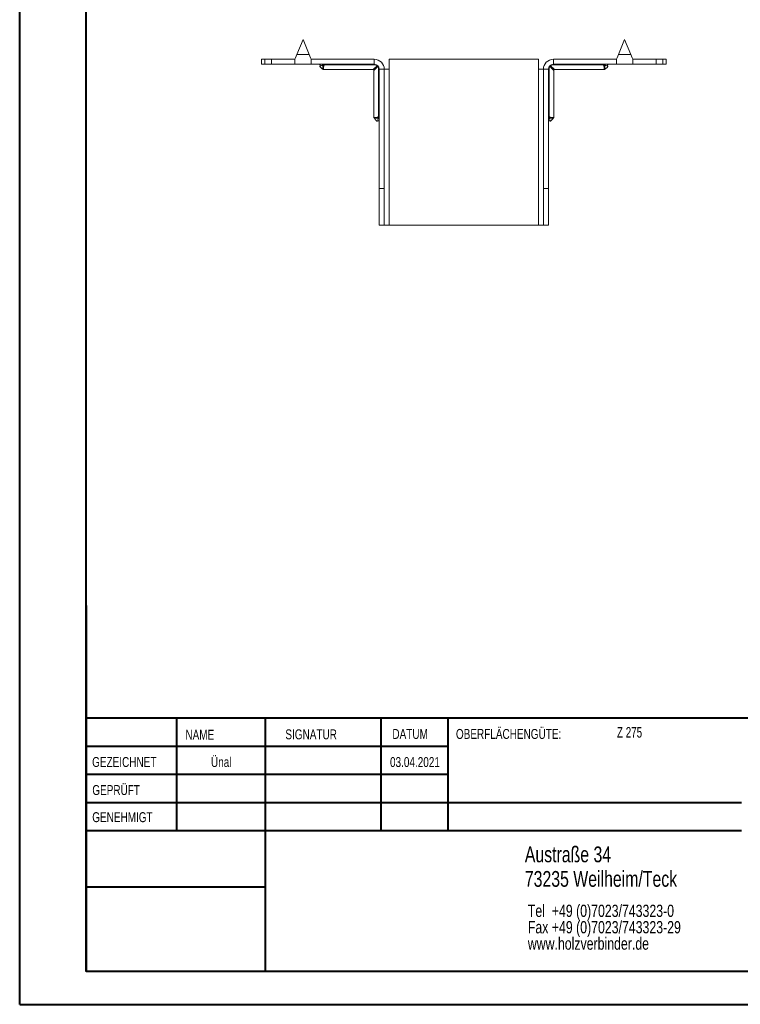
# Model space of a CAD drawing. Header units: millimetres. Extents: x 0 to 210, y 0 to 297.
# Tile 1 of 10: x 0 to 109, y 0 to 149. Entities that reach past the tile are written whole.
import ezdxf

# ---------------------------------------------------------------- set-up
doc = ezdxf.new("R2010")
doc.units = ezdxf.units.MM
doc.styles.add('SLDTEXTSTYLE0', font='TXT', dxfattribs={"width": 0.75})
doc.styles.add('SLDTEXTSTYLE2', font='TXT', dxfattribs={"width": 0.7})

# ---------------------------------------------------------------- blocks, each defined once
blk = doc.blocks.new('SW_NOTE_0')
at = {"color": 0, "linetype": 'Continuous', "lineweight": 0, "char_height": 1.8521, "attachment_point": 1, "style": 'SLDTEXTSTYLE0'}
for s, insert in [('Tel  +49 (0)7023/743323-0', (0, 2.39)), ('Fax +49 (0)7023/743323-29', (0, -0.08)), ('www.holzverbinder.de', (0, -2.55))]:
    blk.add_mtext(s, dxfattribs=dict(at, insert=insert))

msp = doc.modelspace()

# ---------------------------------------------------------------- linework, layer by layer
at = {"color": 7, "linetype": 'Continuous', "lineweight": 40}
for p, q in [((0.08, 0.21), (0.08, 297.21)), ((10.08, 5.21), (10.08, 292.21)), ((10.11, 60.37), (10.11, 5.12)), ((205.08, 43.37), (10.11, 43.37)), ((23.71, 43.37), (23.71, 26.37)), ((37.1, 43.37), (37.1, 5.12)), ((54.51, 43.37), (54.51, 26.37)), ((64.71, 26.37), (64.71, 43.37)), ((64.71, 39.1), (10.11, 39.1)), ((64.71, 34.87), (10.11, 34.87)), ((108.91, 30.62), (10.11, 30.62)), ((108.91, 26.37), (10.11, 26.37)), ((37.1, 17.87), (10.11, 17.87)), ((10.11, 13.71), (10.08, 13.71)), ((10.11, 9.46), (10.08, 9.46)), ((10.08, 5.21), (205.08, 5.21)), ((0.08, 0.21), (210.08, 0.21))]:
    msp.add_line(p, q, dxfattribs=at)
at = {"color": 7, "linetype": 'Continuous', "lineweight": 15}
for p, q in [((42.8, 145.74), (41.86, 143.49)), ((43.74, 143.49), (42.8, 145.74)), ((91.3, 145.74), (90.36, 143.49)), ((92.24, 143.49), (91.3, 145.74)), ((36.55, 142.74), (36.55, 141.99)), ((36.55, 142.74), (37.05, 142.74)), ((37.05, 142.74), (37.05, 141.99)), ((37.05, 142.74), (38.05, 142.74)), ((38.05, 141.99), (38.05, 142.74)), ((41.55, 142.74), (38.05, 142.74)), ((41.55, 142.74), (41.55, 141.99)), ((41.86, 143.49), (43.74, 143.49)), ((53.55, 142.74), (44.05, 142.74)), ((44.05, 141.99), (44.05, 142.74)), ((53.55, 141.99), (53.55, 142.74)), ((55.8, 141.24), (55.8, 142.74)), ((78.3, 142.74), (55.8, 142.74)), ((78.3, 142.74), (78.3, 141.24)), ((80.55, 141.99), (80.55, 142.74)), ((80.55, 142.74), (90.05, 142.74)), ((90.05, 142.74), (90.05, 141.99)), ((90.36, 143.49), (92.24, 143.49)), ((92.55, 141.99), (92.55, 142.74)), ((92.55, 142.74), (96.05, 142.74)), ((96.05, 141.99), (96.05, 142.74)), ((96.05, 142.74), (97.05, 142.74)), ((97.05, 141.99), (97.05, 142.74)), ((97.05, 142.74), (97.55, 142.74)), ((97.55, 141.99), (97.55, 142.74)), ((37.05, 141.99), (36.55, 141.99)), ((38.05, 141.99), (37.05, 141.99)), ((41.55, 141.99), (38.05, 141.99)), ((41.55, 141.99), (44.05, 141.99)), ((53.55, 141.99), (44.05, 141.99)), ((45.91, 141.19), (53.35, 141.19)), ((46.01, 141.99), (46.01, 141.9)), ((53.55, 141.9), (46.01, 141.9)), ((53.55, 141.99), (53.55, 141.9)), ((54.3, 141.24), (54.2, 141.24)), ((54.2, 134.08), (54.2, 141.24)), ((54.3, 141.24), (55.05, 141.24)), ((54.3, 123.24), (54.3, 141.24)), ((55.05, 123.24), (55.05, 141.24)), ((55.05, 141.24), (55.8, 141.24)), ((55.8, 117.74), (55.8, 141.24)), ((78.3, 141.24), (78.3, 117.74)), ((78.3, 141.24), (79.05, 141.24)), ((79.8, 141.24), (79.05, 141.24)), ((79.05, 123.24), (79.05, 141.24)), ((79.8, 123.24), (79.8, 141.24)), ((79.9, 141.24), (79.8, 141.24)), ((79.9, 141.24), (79.9, 134.08)), ((80.55, 141.99), (90.05, 141.99)), ((80.55, 141.9), (80.55, 141.99)), ((88.09, 141.9), (80.55, 141.9)), ((80.75, 141.19), (88.18, 141.19)), ((88.09, 141.9), (88.09, 141.99)), ((88.71, 141.78), (88.72, 141.75)), ((88.84, 141.99), (88.81, 141.99)), ((90.05, 141.99), (92.55, 141.99)), ((92.55, 141.99), (96.05, 141.99)), ((97.05, 141.99), (96.05, 141.99)), ((97.55, 141.99), (97.05, 141.99)), ((53.5, 141.04), (53.5, 133.99)), ((80.6, 133.99), (80.6, 141.04)), ((54.3, 134.08), (54.2, 134.08)), ((79.9, 134.08), (79.8, 134.08)), ((55.05, 123.24), (54.3, 123.24)), ((54.3, 117.74), (54.3, 123.24)), ((55.05, 117.74), (55.05, 123.24)), ((79.05, 123.24), (79.8, 123.24)), ((79.05, 117.74), (79.05, 123.24)), ((79.8, 117.74), (79.8, 123.24)), ((54.3, 117.74), (55.05, 117.74)), ((55.05, 117.74), (55.8, 117.74)), ((78.3, 117.74), (55.8, 117.74)), ((78.3, 117.74), (79.05, 117.74)), ((79.05, 117.74), (79.8, 117.74))]:
    msp.add_line(p, q, dxfattribs=at)
at = {"color": 7, "linetype": 'Continuous', "lineweight": 0}
for p, q in [((64.71, 39.12), (10.11, 39.12)), ((23.71, 5.21), (23.71, 5.12)), ((54.51, 5.21), (54.51, 5.12))]:
    msp.add_line(p, q, dxfattribs=at)
at = {"color": 7, "linetype": 'Continuous', "lineweight": 15, "flags": 128}
for points in [[(41.86, 143.49), (41.75, 143.23), (41.65, 142.98), (41.55, 142.74)], [(44.05, 142.74), (43.95, 142.98), (43.85, 143.23), (43.74, 143.49)], [(90.36, 143.49), (90.25, 143.23), (90.15, 142.98), (90.05, 142.74)], [(92.55, 142.74), (92.45, 142.98), (92.35, 143.23), (92.24, 143.49)], [(53.35, 141.19), (53.36, 141.2), (53.4, 141.24), (53.49, 141.31), (53.62, 141.43), (53.78, 141.57), (53.97, 141.74)], [(54.05, 141.67), (53.88, 141.47), (53.73, 141.31), (53.62, 141.18), (53.54, 141.09), (53.5, 141.05), (53.5, 141.04)], [(54.08, 141.77), (54.07, 141.78), (54.06, 141.78), (54.05, 141.78), (54.04, 141.78), (54.02, 141.77), (54.01, 141.76), (53.99, 141.75), (53.97, 141.74)], [(54.08, 141.77), (54.08, 141.77), (54.09, 141.76), (54.09, 141.74), (54.08, 141.73), (54.08, 141.72), (54.07, 141.7), (54.06, 141.68), (54.05, 141.67)], [(80.05, 141.67), (80.04, 141.68), (80.03, 141.7), (80.02, 141.72), (80.02, 141.73), (80.01, 141.74), (80.01, 141.76), (80.01, 141.77), (80.02, 141.77)], [(80.13, 141.74), (80.11, 141.75), (80.09, 141.76), (80.08, 141.77), (80.06, 141.78), (80.05, 141.78), (80.04, 141.78), (80.03, 141.78), (80.02, 141.77)], [(80.6, 141.04), (80.59, 141.05), (80.56, 141.09), (80.48, 141.18), (80.36, 141.31), (80.22, 141.47), (80.05, 141.67)], [(80.13, 141.74), (80.32, 141.57), (80.48, 141.43), (80.61, 141.31), (80.7, 141.24), (80.74, 141.2), (80.75, 141.19)]]:
    msp.add_lwpolyline(points, dxfattribs=at)
at = {"color": 7, "linetype": 'Continuous', "lineweight": 15}
for centre, radius, start, end in [((53.55, 141.24), 1.5, 0, 90), ((80.55, 141.24), 1.5, 90, 180), ((45.26, 141.84), 0.15, 324.0276, 89.984), ((45.66, 141.85), 0.143, 355.6315, 86.3473), ((53.35, 141.04), 0.15, 4.7999, 84.8326), ((53.55, 141.24), 0.75, 0, 90), ((53.74, 141.44), 0.383, 37.0405, 52.9581), ((80.55, 141.24), 0.75, 90, 180), ((80.36, 141.44), 0.383, 127.0419, 142.9595), ((80.75, 141.04), 0.15, 94.7999, 174.8326), ((88.44, 141.85), 0.143, 93.6527, 184.3685), ((88.84, 141.84), 0.15, 93.8745, 216.8372), ((88.84, 141.84), 0.15, 93.8507, 216.8373), ((54.16, 133.73), 0.143, 3.6538, 94.368), ((79.94, 133.73), 0.143, 85.632, 176.3462), ((54.15, 133.33), 0.15, 0.017, 125.8678), ((79.95, 133.33), 0.15, 54.0277, 179.9834)]:
    msp.add_arc(centre, radius, start, end, dxfattribs=at)
for points, knots in [([(45.38, 141.75), (45.37, 141.75), (45.36, 141.73), (45.35, 141.7), (45.35, 141.67), (45.36, 141.63), (45.39, 141.57), (45.47, 141.49), (45.63, 141.38), (45.74, 141.29), (45.81, 141.23)], [0, 0, 0, 0, 0.035639, 0.08189, 0.127479, 0.176817, 0.234115, 0.402214, 0.622871, 1, 1, 1, 1]), ([(45.8, 141.84), (45.73, 141.82), (45.6, 141.78), (45.4, 141.76), (45.39, 141.75), (45.38, 141.75)], [0, 0, 0, 0, 0.389367, 0.808807, 1, 1, 1, 1]), ([(45.8, 141.84), (45.82, 141.85), (45.85, 141.85), (45.92, 141.87), (45.96, 141.88), (46.01, 141.9)], [0, 0, 0, 0, 0.5, 0.5, 1, 1, 1, 1]), ([(45.81, 141.24), (45.81, 141.25), (45.81, 141.27), (45.81, 141.42), (45.81, 141.59), (45.8, 141.72), (45.8, 141.81), (45.8, 141.84)], [0, 0, 0, 0, 0.297613, 0.603576, 0.782884, 0.92239, 1, 1, 1, 1]), ([(45.81, 141.24), (45.82, 141.23), (45.84, 141.21), (45.88, 141.19), (45.91, 141.19), (45.91, 141.19)], [0, 0, 0, 0, 0.315186, 0.756606, 1, 1, 1, 1]), ([(46.01, 141.9), (45.98, 141.86), (45.94, 141.8), (45.91, 141.63), (45.91, 141.51), (45.91, 141.36), (45.91, 141.23), (45.91, 141.2), (45.91, 141.19)], [0, 0, 0, 0, 0.097006, 0.176503, 0.437445, 0.45262, 0.728233, 1, 1, 1, 1]), ([(53.97, 141.74), (53.92, 141.79), (53.85, 141.83), (53.71, 141.88), (53.63, 141.9), (53.55, 141.9)], [0, 0, 0, 0, 0.5, 0.5, 1, 1, 1, 1]), ([(54.2, 141.24), (54.2, 141.32), (54.19, 141.4), (54.14, 141.54), (54.1, 141.61), (54.05, 141.67)], [0, 0, 0, 0, 0.5, 0.5, 1, 1, 1, 1]), ([(80.05, 141.67), (80, 141.61), (79.96, 141.54), (79.91, 141.4), (79.9, 141.32), (79.9, 141.24)], [0, 0, 0, 0, 0.5, 0.5, 1, 1, 1, 1]), ([(80.55, 141.9), (80.47, 141.9), (80.39, 141.88), (80.25, 141.83), (80.18, 141.79), (80.13, 141.74)], [0, 0, 0, 0, 0.5, 0.5, 1, 1, 1, 1]), ([(88.09, 141.9), (88.13, 141.88), (88.17, 141.87), (88.25, 141.85), (88.28, 141.85), (88.3, 141.84)], [0, 0, 0, 0, 0.5, 0.5, 1, 1, 1, 1]), ([(88.18, 141.19), (88.19, 141.2), (88.19, 141.23), (88.19, 141.41), (88.19, 141.63), (88.16, 141.8), (88.12, 141.86), (88.09, 141.9)], [0, 0, 0, 0, 0.2718404, 0.5475065, 0.8234623, 0.9029749, 1, 1, 1, 1]), ([(88.18, 141.19), (88.2, 141.19), (88.23, 141.19), (88.26, 141.21), (88.28, 141.23), (88.29, 141.24)], [0, 0, 0, 0, 0.341356, 0.723352, 1, 1, 1, 1]), ([(88.3, 141.84), (88.3, 141.81), (88.3, 141.76), (88.3, 141.67), (88.29, 141.57), (88.29, 141.41), (88.29, 141.27), (88.29, 141.25), (88.29, 141.24)], [0, 0, 0, 0, 0.077568, 0.125353, 0.243407, 0.396672, 0.702469, 1, 1, 1, 1]), ([(88.29, 141.23), (88.35, 141.29), (88.49, 141.4), (88.66, 141.51), (88.74, 141.61), (88.75, 141.67), (88.75, 141.7), (88.74, 141.73), (88.72, 141.75), (88.72, 141.75)], [0, 0, 0, 0, 0.361959, 0.699922, 0.822695, 0.873687, 0.922608, 0.975032, 1, 1, 1, 1]), ([(88.72, 141.75), (88.72, 141.75), (88.7, 141.76), (88.5, 141.78), (88.37, 141.82), (88.3, 141.84)], [0, 0, 0, 0, 0.210151, 0.61977, 1, 1, 1, 1]), ([(53.5, 133.99), (53.5, 133.98), (53.5, 133.95), (53.52, 133.92), (53.53, 133.89), (53.55, 133.88), (53.55, 133.88)], [0, 0, 0, 0, 0.2759634, 0.6542577, 0.966213, 1, 1, 1, 1]), ([(53.51, 133.99), (53.51, 133.99), (53.52, 133.99), (53.69, 133.98), (53.88, 133.98), (54.03, 134), (54.11, 134.02), (54.17, 134.06), (54.2, 134.08)], [0, 0, 0, 0, 0.23003, 0.50533, 0.78131, 0.830539, 0.905499, 1, 1, 1, 1]), ([(53.53, 133.9), (53.59, 133.83), (53.7, 133.69), (53.82, 133.52), (53.92, 133.44), (53.97, 133.42), (54.01, 133.43), (54.04, 133.44), (54.06, 133.45), (54.06, 133.46)], [0, 0, 0, 0, 0.360079, 0.698769, 0.822071, 0.873145, 0.921976, 0.974192, 1, 1, 1, 1]), ([(54.15, 133.88), (54.12, 133.88), (54.07, 133.88), (53.96, 133.88), (53.84, 133.88), (53.69, 133.89), (53.56, 133.89), (53.55, 133.89), (53.55, 133.89)], [0, 0, 0, 0, 0.068652, 0.12949, 0.308947, 0.443732, 0.748557, 1, 1, 1, 1]), ([(54.06, 133.46), (54.06, 133.46), (54.06, 133.48), (54.09, 133.67), (54.13, 133.81), (54.15, 133.88)], [0, 0, 0, 0, 0.191188, 0.610641, 1, 1, 1, 1]), ([(54.2, 134.08), (54.19, 134.04), (54.18, 134), (54.16, 133.93), (54.15, 133.89), (54.15, 133.88)], [0, 0, 0, 0, 0.5, 0.5, 1, 1, 1, 1]), ([(79.95, 133.88), (79.95, 133.89), (79.94, 133.93), (79.92, 134), (79.91, 134.04), (79.9, 134.08)], [0, 0, 0, 0, 0.5, 0.5, 1, 1, 1, 1]), ([(79.9, 134.08), (79.93, 134.06), (79.99, 134.02), (80.07, 134), (80.22, 133.98), (80.41, 133.98), (80.58, 133.99), (80.59, 133.99), (80.59, 133.99)], [0, 0, 0, 0, 0.094501, 0.169461, 0.21869, 0.49467, 0.76997, 1, 1, 1, 1]), ([(80.55, 133.89), (80.54, 133.89), (80.54, 133.89), (80.4, 133.89), (80.24, 133.88), (80.12, 133.88), (80.03, 133.88), (79.98, 133.88), (79.95, 133.88)], [0, 0, 0, 0, 0.251418, 0.556229, 0.751785, 0.870516, 0.931351, 1, 1, 1, 1]), ([(79.95, 133.88), (79.97, 133.81), (80.01, 133.67), (80.04, 133.48), (80.04, 133.46), (80.04, 133.46)], [0, 0, 0, 0, 0.389368, 0.808807, 1, 1, 1, 1]), ([(80.04, 133.46), (80.05, 133.45), (80.06, 133.44), (80.09, 133.43), (80.13, 133.42), (80.16, 133.44), (80.22, 133.47), (80.3, 133.55), (80.41, 133.71), (80.51, 133.82), (80.56, 133.9)], [0, 0, 0, 0, 0.036429, 0.082506, 0.128022, 0.17744, 0.23496, 0.403777, 0.624753, 1, 1, 1, 1]), ([(80.55, 133.88), (80.56, 133.89), (80.58, 133.91), (80.6, 133.95), (80.6, 133.98), (80.6, 133.99)], [0, 0, 0, 0, 0.2857112, 0.7074173, 1, 1, 1, 1])]:
    msp.add_open_spline(points, degree=3, knots=knots, dxfattribs=at)

# ---------------------------------------------------------------- block references
at = {"color": 7, "linetype": 'Continuous', "lineweight": 0}
msp.add_blockref('SW_NOTE_0', (76.7, 12.85), dxfattribs=at)

# ---------------------------------------------------------------- texts
for s, insert, char_height, attachment_point, style in [('NAME', (25.07, 41.62), 1.5, 1, 'SLDTEXTSTYLE0'), ('SIGNATUR', (40.14, 41.68), 1.5, 1, 'SLDTEXTSTYLE0'), ('DATUM', (56.28, 41.74), 1.5, 1, 'SLDTEXTSTYLE0'), ('OBERFLÄCHENGÜTE:', (65.86, 41.74), 1.5, 1, 'SLDTEXTSTYLE0'), ('Z 275', (90.14, 42.03), 1.587, 1, 'SLDTEXTSTYLE2'), ('GEZEICHNET', (11, 37.51), 1.5, 1, 'SLDTEXTSTYLE0'), ('Ünal', (30.47, 37.5), 1.499, 2, 'SLDTEXTSTYLE0'), ('03.04.2021', (59.68, 37.5), 1.499, 2, 'SLDTEXTSTYLE0'), ('GEPRÜFT', (11.03, 33.28), 1.5, 1, 'SLDTEXTSTYLE0'), ('GENEHMIGT', (11.02, 29.19), 1.5, 1, 'SLDTEXTSTYLE0'), ('Austraße 34', (76.25, 24.02), 2.3813, 1, 'SLDTEXTSTYLE0'), ('73235 Weilheim/Teck', (76.25, 20.32), 2.3813, 1, 'SLDTEXTSTYLE0')]:
    msp.add_mtext(s, dxfattribs=dict(at, insert=insert, char_height=char_height, attachment_point=attachment_point, style=style))

doc.saveas('drawing.dxf')
